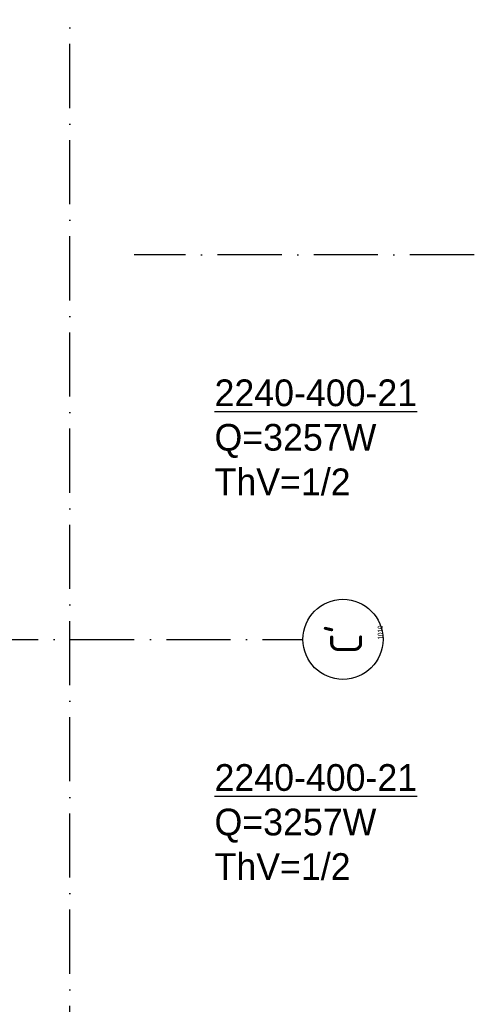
# Model space of a CAD drawing. Extents: x -36528 to 124080, y 290752 to 374852.
# Tile 12 of 66: x 40175 to 44457, y 315057 to 324271. Entities that reach past the tile are written whole.
import ezdxf
from ezdxf.enums import TextEntityAlignment as Align

# ---------------------------------------------------------------- set-up
doc = ezdxf.new("R2010")
doc.units = 0
doc.header["$LTSCALE"] = 100
doc.linetypes.add('DASHDOT', pattern=[9, 6, -1.5, 0, -1.5])
doc.layers.get('0').update_dxf_attribs({"linetype": 'CONTINUOUS'})
for name, color, linetype in [('AL$7----_STRAMIEN', 1, 'DASHDOT'), ('ALN-----_BLOCKNAAM', 2, 'CONTINUOUS'), ('WI561---', 1, 'CONTINUOUS')]:
    doc.layers.add(name, color=color, linetype=linetype)
doc.styles.add('BURO-025', font='BUROFONT.shx', dxfattribs={"height": 250})
doc.styles.get("Standard").update_dxf_attribs({"font": 'ISOCP'})

# ---------------------------------------------------------------- blocks, each defined once
blk = doc.blocks.new('1010')
at = {"layer": 'AL$7----_STRAMIEN', "color": 7, "linetype": 'CONTINUOUS'}
blk.add_circle((0, 750), 750, dxfattribs=at)
at = {"layer": 'ALN-----_BLOCKNAAM', "linetype": 'CONTINUOUS'}
blk.add_text('1010', height=100, dxfattribs=at).set_placement((0, 0))
blk = doc.blocks.new('CVRINFO2')
at = {"color": 0, "linetype": 'CONTINUOUS', "style": 'BURO-025'}
for tag, p in [('CV_TEXT125', (0, 0)), ('CV_TEXT225', (0, -4.167)), ('CV_TEXT325', (0, -8.333)), ('CV_TEXT425', (0, -12.5))]:
    blk.add_attdef(tag, p, '', height=2.5, dxfattribs=at)

msp = doc.modelspace()

# ---------------------------------------------------------------- linework, layer by layer
at = {"layer": 'AL$7----_STRAMIEN', "color": 1}
msp.add_line((62429.048, 322071.726), (41244.348, 322071.726), dxfattribs=at)
at = {"layer": 'AL$7----_STRAMIEN'}
for points in [[(40644.348, 302741.907), (40644.348, 340675.116)], [(14544.348, 318471.726), (42824.997, 318471.726)]]:
    msp.add_lwpolyline(points, dxfattribs=at)

# ---------------------------------------------------------------- block references
ref = msp.add_blockref('1010', (43574.997, 318471.726), dxfattribs=dict(at, xscale=0.5, yscale=0.5, zscale=0.5, rotation=90))
ref.add_attrib('STR-NAAM', "C'", dxfattribs={"color": 3, "linetype": 'CONTINUOUS', "height": 300, "rotation": 90}).set_placement((43199.997, 318471.726), align=Align.MIDDLE)
at = {"layer": 'WI561---'}
ref = msp.add_blockref('CVRINFO2', (41997.928, 320654.306), dxfattribs=dict(at, xscale=100, yscale=100, zscale=100))
ref.add_attrib('CV_TEXT125', '%%u2240-400-21', (41997.928, 320654.306), dxfattribs={"layer": '0', "color": 2, "linetype": 'CONTINUOUS', "height": 250, "style": 'BURO-025'})
ref.add_attrib('CV_TEXT225', 'Q=3257W', (41997.928, 320237.639), dxfattribs={"layer": '0', "color": 2, "linetype": 'CONTINUOUS', "height": 250, "style": 'BURO-025'})
ref.add_attrib('CV_TEXT325', 'ThV=1/2', (41997.928, 319820.972), dxfattribs={"layer": '0', "color": 2, "linetype": 'CONTINUOUS', "height": 250, "style": 'BURO-025'})
ref = msp.add_blockref('CVRINFO2', (41997.928, 317054.306), dxfattribs=dict(at, xscale=100, yscale=100, zscale=100))
ref.add_attrib('CV_TEXT125', '%%u2240-400-21', (41997.928, 317054.306), dxfattribs={"layer": '0', "color": 2, "linetype": 'CONTINUOUS', "height": 250, "style": 'BURO-025'})
ref.add_attrib('CV_TEXT225', 'Q=3257W', (41997.928, 316637.639), dxfattribs={"layer": '0', "color": 2, "linetype": 'CONTINUOUS', "height": 250, "style": 'BURO-025'})
ref.add_attrib('CV_TEXT325', 'ThV=1/2', (41997.928, 316220.972), dxfattribs={"layer": '0', "color": 2, "linetype": 'CONTINUOUS', "height": 250, "style": 'BURO-025'})

doc.saveas('drawing.dxf')
